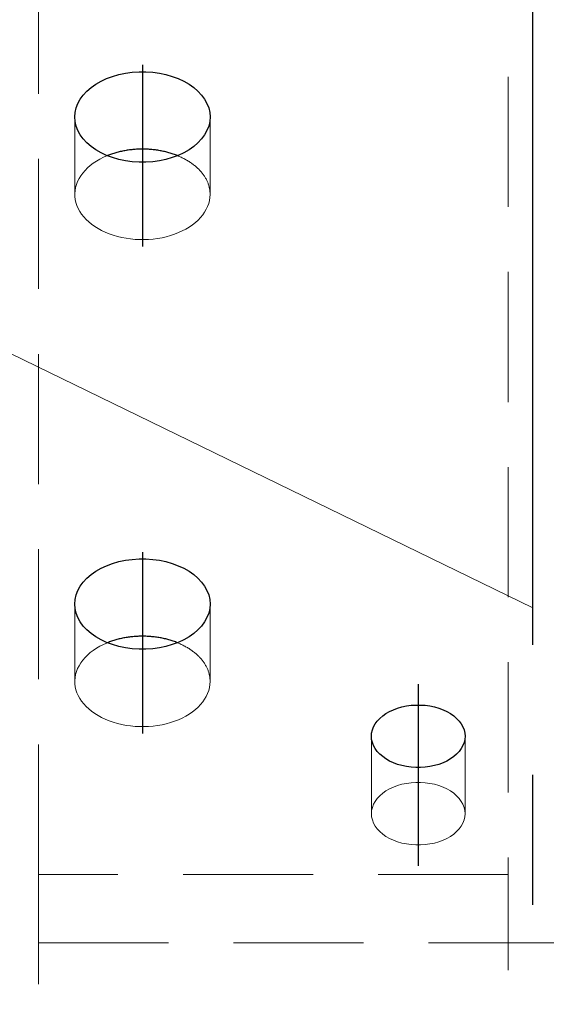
# Model space of a CAD drawing. Header units: millimetres. Extents: x 3515 to 4529, y 13642 to 14292.
# Tile 52 of 96: x 4064 to 4074, y 13946 to 13965. Entities that reach past the tile are written whole.
import ezdxf

# ---------------------------------------------------------------- set-up
doc = ezdxf.new("R2010")
doc.units = ezdxf.units.MM
doc.header["$LTSCALE"] = 10
doc.linetypes.add('HIDDEN', pattern=[0.375, 0.25, -0.125])
doc.linetypes.add('MITTE', pattern=[2, 1.25, -0.25, 0.25, -0.25])
doc.layers.get('Defpoints').update_dxf_attribs({"color": 1})
for name, color, linetype, lineweight in [('PS_DIM', 4, 'Continuous', 13), ('PS_Hidden', 2, 'HIDDEN', 9), ('PS_Pos', 1, 'Continuous', 15), ('PS_SOLID', 7, 'Continuous', 30)]:
    doc.layers.add(name, color=color, linetype=linetype, lineweight=lineweight)
doc.layers.add('PS_MID', color=5, linetype='MITTE')
doc.layers.add('PS_SHAPE', color=3, linetype='Continuous')
doc.styles.add('simplex', font='simplex.shx', dxfattribs={"width": 0.75})
doc.dimstyles.new('1_10_GŁ_DS1-LS10', dxfattribs={"dimtxt": 2, "dimasz": 2, "dimexe": 2, "dimexo": 5, "dimgap": 1, "dimtad": 1, "dimjust": 4, "dimdec": 0, "dimlfac": 10, "dimtxsty": 'simplex', "dimblk1": 'NONE', "dimsah": 1, "dimcen": 2, "dimclrd": 256, "dimclre": 256, "dimclrt": 3, "dimadec": 1, "dimazin": 0, "dimtfac": 1, "dimtdec": 0, "dimtmove": 2, "dimatfit": 3, "dimfxl": 1, "dimarcsym": 0})

# ---------------------------------------------------------------- blocks, each defined once
blk = doc.blocks.new('*D134')
at = {"layer": 'Defpoints', "color": 0, "transparency": 16777216}
for p in [(4042.754, 13988.67), (4085.198, 13988.67), (4083.698, 13714.81)]:
    blk.add_point(p, dxfattribs=at)
at = {"layer": 'PS_DIM', "lineweight": -2, "transparency": 16777216}
for p, q in [((4080.198, 13988.67), (4040.754, 13988.67)), ((4042.754, 13714.81), (4042.754, 13986.67)), ((4078.698, 13714.81), (4040.754, 13714.81))]:
    blk.add_line(p, q, dxfattribs=at)
at = {"layer": 'PS_DIM', "transparency": 16777216}
blk.add_solid([(4042.421, 13986.67), (4043.088, 13986.67), (4042.754, 13988.67)], dxfattribs=at)
at = {"layer": 'PS_DIM', "color": 3, "transparency": 16777216, "insert": (4046.417, 13990.69), "char_height": 2, "attachment_point": 5, "rotation": 0.0573, "style": 'simplex'}
blk.add_mtext('4420', dxfattribs=at)
blk = doc.blocks.new('_None')
blk = doc.blocks.new('*X361')
at = {"layer": 'PS_Hidden', "color": 2, "linetype": 'HIDDEN'}
for p, q in [((4064.698, 13948.71), (4064.698, 13986.538)), ((4073.728, 13986.538), (4073.728, 13948.71)), ((4065.398, 13961.778), (4065.398, 13963.265)), ((4067.998, 13961.778), (4067.998, 13963.265)), ((4065.816, 13962.416), (4065.754, 13962.375)), ((4065.882, 13962.455), (4065.816, 13962.416)), ((4065.952, 13962.49), (4065.882, 13962.455)), ((4066.025, 13962.522), (4065.952, 13962.49)), ((4067.389, 13962.514), (4067.37, 13962.522)), ((4067.37, 13962.522), (4067.37, 13962.522)), ((4067.407, 13962.506), (4067.389, 13962.514)), ((4067.425, 13962.498), (4067.407, 13962.506)), ((4067.443, 13962.49), (4067.425, 13962.498)), ((4067.46, 13962.482), (4067.443, 13962.49)), ((4067.477, 13962.473), (4067.46, 13962.482)), ((4067.495, 13962.465), (4067.477, 13962.473)), ((4067.511, 13962.456), (4067.495, 13962.465)), ((4067.528, 13962.447), (4067.511, 13962.456)), ((4067.545, 13962.437), (4067.528, 13962.447)), ((4067.561, 13962.428), (4067.545, 13962.437)), ((4067.577, 13962.418), (4067.561, 13962.428)), ((4067.593, 13962.408), (4067.577, 13962.418)), ((4067.608, 13962.398), (4067.593, 13962.408)), ((4067.623, 13962.388), (4067.608, 13962.398)), ((4067.638, 13962.378), (4067.623, 13962.388)), ((4065.594, 13962.237), (4065.55, 13962.186)), ((4065.642, 13962.285), (4065.594, 13962.237)), ((4065.696, 13962.332), (4065.642, 13962.285)), ((4065.754, 13962.375), (4065.696, 13962.332)), ((4067.653, 13962.367), (4067.638, 13962.378)), ((4067.667, 13962.357), (4067.653, 13962.367)), ((4067.682, 13962.346), (4067.667, 13962.357)), ((4067.696, 13962.335), (4067.682, 13962.346)), ((4067.709, 13962.324), (4067.696, 13962.335)), ((4067.723, 13962.313), (4067.709, 13962.324)), ((4067.736, 13962.301), (4067.723, 13962.313)), ((4067.749, 13962.29), (4067.736, 13962.301)), ((4067.761, 13962.278), (4067.749, 13962.29)), ((4067.773, 13962.266), (4067.761, 13962.278)), ((4067.785, 13962.254), (4067.773, 13962.266)), ((4067.797, 13962.242), (4067.785, 13962.254)), ((4067.808, 13962.23), (4067.797, 13962.242)), ((4067.819, 13962.217), (4067.808, 13962.23)), ((4067.83, 13962.205), (4067.819, 13962.217)), ((4067.84, 13962.192), (4067.83, 13962.205)), ((4067.851, 13962.18), (4067.84, 13962.192)), ((4065.451, 13962.024), (4065.429, 13961.968)), ((4065.479, 13962.08), (4065.451, 13962.024)), ((4065.512, 13962.134), (4065.479, 13962.08)), ((4065.55, 13962.186), (4065.512, 13962.134)), ((4067.86, 13962.167), (4067.851, 13962.18)), ((4067.87, 13962.154), (4067.86, 13962.167)), ((4067.879, 13962.141), (4067.87, 13962.154)), ((4067.888, 13962.128), (4067.879, 13962.141)), ((4067.896, 13962.114), (4067.888, 13962.128)), ((4067.904, 13962.101), (4067.896, 13962.114)), ((4067.912, 13962.088), (4067.904, 13962.101)), ((4067.92, 13962.074), (4067.912, 13962.088)), ((4067.927, 13962.061), (4067.92, 13962.074)), ((4067.934, 13962.047), (4067.927, 13962.061)), ((4067.94, 13962.033), (4067.934, 13962.047)), ((4067.946, 13962.019), (4067.94, 13962.033)), ((4067.952, 13962.006), (4067.946, 13962.019)), ((4067.958, 13961.992), (4067.952, 13962.006)), ((4065.402, 13961.852), (4065.398, 13961.794)), ((4065.413, 13961.91), (4065.402, 13961.852)), ((4065.429, 13961.968), (4065.413, 13961.91)), ((4067.963, 13961.978), (4067.958, 13961.992)), ((4067.968, 13961.964), (4067.963, 13961.978)), ((4067.972, 13961.95), (4067.968, 13961.964)), ((4067.976, 13961.935), (4067.972, 13961.95)), ((4067.98, 13961.921), (4067.976, 13961.935)), ((4067.983, 13961.907), (4067.98, 13961.921)), ((4067.986, 13961.893), (4067.983, 13961.907)), ((4067.989, 13961.879), (4067.986, 13961.893)), ((4067.991, 13961.864), (4067.989, 13961.879)), ((4067.993, 13961.85), (4067.991, 13961.864)), ((4067.995, 13961.836), (4067.993, 13961.85)), ((4067.996, 13961.821), (4067.995, 13961.836)), ((4067.997, 13961.807), (4067.996, 13961.821)), ((4065.398, 13961.794), (4065.399, 13961.736)), ((4065.399, 13961.736), (4065.406, 13961.677)), ((4065.406, 13961.677), (4065.419, 13961.62)), ((4067.971, 13961.604), (4067.986, 13961.661)), ((4067.986, 13961.661), (4067.995, 13961.72)), ((4067.995, 13961.72), (4067.998, 13961.778)), ((4067.997, 13961.792), (4067.997, 13961.807)), ((4067.998, 13961.778), (4067.997, 13961.792)), ((4067.998, 13961.778), (4067.998, 13961.778)), ((4065.419, 13961.62), (4065.438, 13961.563)), ((4065.438, 13961.563), (4065.463, 13961.506)), ((4065.463, 13961.506), (4065.493, 13961.452)), ((4065.493, 13961.452), (4065.528, 13961.398)), ((4067.856, 13961.384), (4067.893, 13961.437)), ((4067.893, 13961.437), (4067.925, 13961.491)), ((4067.925, 13961.491), (4067.951, 13961.547)), ((4067.951, 13961.547), (4067.971, 13961.604)), ((4065.528, 13961.398), (4065.569, 13961.347)), ((4065.569, 13961.347), (4065.615, 13961.297)), ((4065.615, 13961.297), (4065.666, 13961.249)), ((4065.666, 13961.249), (4065.721, 13961.204)), ((4067.715, 13961.237), (4067.767, 13961.284)), ((4067.767, 13961.284), (4067.814, 13961.333)), ((4067.814, 13961.333), (4067.856, 13961.384)), ((4065.721, 13961.204), (4065.781, 13961.162)), ((4065.781, 13961.162), (4065.845, 13961.122)), ((4065.845, 13961.122), (4065.913, 13961.085)), ((4065.913, 13961.085), (4065.984, 13961.051)), ((4067.391, 13961.043), (4067.463, 13961.075)), ((4067.463, 13961.075), (4067.532, 13961.111)), ((4067.532, 13961.111), (4067.597, 13961.15)), ((4067.597, 13961.15), (4067.658, 13961.192)), ((4067.658, 13961.192), (4067.715, 13961.237)), ((4065.984, 13961.051), (4066.059, 13961.021)), ((4066.059, 13961.021), (4066.137, 13960.994)), ((4066.137, 13960.994), (4066.217, 13960.971)), ((4066.217, 13960.971), (4066.299, 13960.951)), ((4066.299, 13960.951), (4066.383, 13960.935)), ((4066.383, 13960.935), (4066.468, 13960.923)), ((4066.468, 13960.923), (4066.555, 13960.914)), ((4066.555, 13960.914), (4066.642, 13960.91)), ((4066.642, 13960.91), (4066.729, 13960.909)), ((4066.729, 13960.909), (4066.817, 13960.913)), ((4066.817, 13960.913), (4066.903, 13960.92)), ((4066.903, 13960.92), (4066.989, 13960.931)), ((4066.989, 13960.931), (4067.074, 13960.946)), ((4067.074, 13960.946), (4067.156, 13960.965)), ((4067.156, 13960.965), (4067.237, 13960.987)), ((4067.237, 13960.987), (4067.315, 13961.013)), ((4067.315, 13961.013), (4067.391, 13961.043)), ((4065.398, 13952.419), (4065.398, 13953.906)), ((4067.998, 13952.419), (4067.998, 13953.906)), ((4065.952, 13953.13), (4065.882, 13953.095)), ((4066.025, 13953.162), (4065.952, 13953.13)), ((4067.389, 13953.155), (4067.37, 13953.162)), ((4067.37, 13953.162), (4067.37, 13953.162)), ((4067.407, 13953.147), (4067.389, 13953.155)), ((4067.425, 13953.139), (4067.407, 13953.147)), ((4067.443, 13953.131), (4067.425, 13953.139)), ((4067.46, 13953.122), (4067.443, 13953.131)), ((4067.477, 13953.114), (4067.46, 13953.122)), ((4067.495, 13953.105), (4067.477, 13953.114)), ((4065.642, 13952.926), (4065.594, 13952.877)), ((4065.696, 13952.972), (4065.642, 13952.926)), ((4065.754, 13953.016), (4065.696, 13952.972)), ((4065.816, 13953.057), (4065.754, 13953.016)), ((4065.882, 13953.095), (4065.816, 13953.057)), ((4067.511, 13953.096), (4067.495, 13953.105)), ((4067.528, 13953.087), (4067.511, 13953.096)), ((4067.545, 13953.078), (4067.528, 13953.087)), ((4067.561, 13953.068), (4067.545, 13953.078)), ((4067.577, 13953.059), (4067.561, 13953.068)), ((4067.593, 13953.049), (4067.577, 13953.059)), ((4067.608, 13953.039), (4067.593, 13953.049)), ((4067.623, 13953.029), (4067.608, 13953.039)), ((4067.638, 13953.018), (4067.623, 13953.029)), ((4067.653, 13953.008), (4067.638, 13953.018)), ((4067.667, 13952.997), (4067.653, 13953.008)), ((4067.682, 13952.986), (4067.667, 13952.997)), ((4067.696, 13952.975), (4067.682, 13952.986)), ((4067.709, 13952.964), (4067.696, 13952.975)), ((4067.723, 13952.953), (4067.709, 13952.964)), ((4067.736, 13952.942), (4067.723, 13952.953)), ((4067.749, 13952.93), (4067.736, 13952.942)), ((4067.761, 13952.918), (4067.749, 13952.93)), ((4067.773, 13952.907), (4067.761, 13952.918)), ((4065.512, 13952.774), (4065.479, 13952.72)), ((4065.55, 13952.827), (4065.512, 13952.774)), ((4065.594, 13952.877), (4065.55, 13952.827)), ((4067.785, 13952.895), (4067.773, 13952.907)), ((4067.797, 13952.882), (4067.785, 13952.895)), ((4067.808, 13952.87), (4067.797, 13952.882)), ((4067.819, 13952.858), (4067.808, 13952.87)), ((4067.83, 13952.845), (4067.819, 13952.858)), ((4067.84, 13952.833), (4067.83, 13952.845)), ((4067.851, 13952.82), (4067.84, 13952.833)), ((4067.86, 13952.807), (4067.851, 13952.82)), ((4067.87, 13952.794), (4067.86, 13952.807)), ((4067.879, 13952.781), (4067.87, 13952.794)), ((4067.888, 13952.768), (4067.879, 13952.781)), ((4067.896, 13952.755), (4067.888, 13952.768)), ((4067.904, 13952.742), (4067.896, 13952.755)), ((4067.912, 13952.728), (4067.904, 13952.742)), ((4065.413, 13952.551), (4065.402, 13952.493)), ((4065.429, 13952.608), (4065.413, 13952.551)), ((4065.451, 13952.665), (4065.429, 13952.608)), ((4065.479, 13952.72), (4065.451, 13952.665)), ((4067.92, 13952.715), (4067.912, 13952.728)), ((4067.927, 13952.701), (4067.92, 13952.715)), ((4067.934, 13952.688), (4067.927, 13952.701)), ((4067.94, 13952.674), (4067.934, 13952.688)), ((4067.946, 13952.66), (4067.94, 13952.674)), ((4067.952, 13952.646), (4067.946, 13952.66)), ((4067.958, 13952.632), (4067.952, 13952.646)), ((4067.963, 13952.618), (4067.958, 13952.632)), ((4067.968, 13952.604), (4067.963, 13952.618)), ((4067.972, 13952.59), (4067.968, 13952.604)), ((4067.976, 13952.576), (4067.972, 13952.59)), ((4067.98, 13952.562), (4067.976, 13952.576)), ((4067.983, 13952.548), (4067.98, 13952.562)), ((4067.986, 13952.533), (4067.983, 13952.548)), ((4065.402, 13952.493), (4065.398, 13952.434)), ((4065.398, 13952.434), (4065.399, 13952.376)), ((4065.399, 13952.376), (4065.406, 13952.318)), ((4067.989, 13952.519), (4067.986, 13952.533)), ((4067.986, 13952.302), (4067.995, 13952.36)), ((4067.991, 13952.505), (4067.989, 13952.519)), ((4067.993, 13952.49), (4067.991, 13952.505)), ((4067.995, 13952.476), (4067.993, 13952.49)), ((4067.996, 13952.462), (4067.995, 13952.476)), ((4067.995, 13952.36), (4067.998, 13952.419)), ((4067.997, 13952.447), (4067.996, 13952.462)), ((4067.997, 13952.433), (4067.997, 13952.447)), ((4067.998, 13952.419), (4067.997, 13952.433)), ((4067.998, 13952.419), (4067.998, 13952.419)), ((4065.406, 13952.318), (4065.419, 13952.26)), ((4065.419, 13952.26), (4065.438, 13952.203)), ((4065.438, 13952.203), (4065.463, 13952.147)), ((4067.925, 13952.132), (4067.951, 13952.188)), ((4067.951, 13952.188), (4067.971, 13952.244)), ((4067.971, 13952.244), (4067.986, 13952.302)), ((4065.463, 13952.147), (4065.493, 13952.092)), ((4065.493, 13952.092), (4065.528, 13952.039)), ((4065.528, 13952.039), (4065.569, 13951.987)), ((4065.569, 13951.987), (4065.615, 13951.937)), ((4067.767, 13951.924), (4067.814, 13951.973)), ((4067.814, 13951.973), (4067.856, 13952.024)), ((4067.856, 13952.024), (4067.893, 13952.077)), ((4067.893, 13952.077), (4067.925, 13952.132)), ((4065.615, 13951.937), (4065.666, 13951.89)), ((4065.666, 13951.89), (4065.721, 13951.845)), ((4065.721, 13951.845), (4065.781, 13951.802)), ((4065.781, 13951.802), (4065.845, 13951.762)), ((4067.532, 13951.752), (4067.597, 13951.791)), ((4067.597, 13951.791), (4067.658, 13951.833)), ((4067.658, 13951.833), (4067.715, 13951.877)), ((4067.715, 13951.877), (4067.767, 13951.924)), ((4065.845, 13951.762), (4065.913, 13951.726)), ((4065.913, 13951.726), (4065.984, 13951.692)), ((4065.984, 13951.692), (4066.059, 13951.661)), ((4066.059, 13951.661), (4066.137, 13951.635)), ((4066.137, 13951.635), (4066.217, 13951.611)), ((4066.217, 13951.611), (4066.299, 13951.591)), ((4067.074, 13951.587), (4067.156, 13951.605)), ((4067.156, 13951.605), (4067.237, 13951.628)), ((4067.237, 13951.628), (4067.315, 13951.654)), ((4067.315, 13951.654), (4067.391, 13951.683)), ((4067.391, 13951.683), (4067.463, 13951.716)), ((4067.463, 13951.716), (4067.532, 13951.752)), ((4066.299, 13951.591), (4066.383, 13951.575)), ((4066.383, 13951.575), (4066.468, 13951.563)), ((4066.468, 13951.563), (4066.555, 13951.555)), ((4066.555, 13951.555), (4066.642, 13951.55)), ((4066.642, 13951.55), (4066.729, 13951.55)), ((4066.729, 13951.55), (4066.817, 13951.553)), ((4066.817, 13951.553), (4066.903, 13951.56)), ((4066.903, 13951.56), (4066.989, 13951.572)), ((4066.989, 13951.572), (4067.074, 13951.587)), ((4071.098, 13949.878), (4071.098, 13951.365)), ((4072.898, 13949.878), (4072.898, 13951.365)), ((4071.772, 13950.461), (4071.685, 13950.442)), ((4071.861, 13950.473), (4071.772, 13950.461)), ((4071.952, 13950.479), (4071.861, 13950.473)), ((4072.043, 13950.479), (4071.952, 13950.479)), ((4072.134, 13950.473), (4072.043, 13950.479)), ((4072.223, 13950.461), (4072.134, 13950.473)), ((4072.31, 13950.442), (4072.223, 13950.461)), ((4071.315, 13950.27), (4071.259, 13950.222)), ((4071.378, 13950.314), (4071.315, 13950.27)), ((4071.447, 13950.354), (4071.378, 13950.314)), ((4071.522, 13950.389), (4071.447, 13950.354)), ((4071.601, 13950.418), (4071.522, 13950.389)), ((4071.685, 13950.442), (4071.601, 13950.418)), ((4072.394, 13950.418), (4072.31, 13950.442)), ((4072.474, 13950.389), (4072.394, 13950.418)), ((4072.549, 13950.354), (4072.474, 13950.389)), ((4072.618, 13950.314), (4072.549, 13950.354)), ((4072.681, 13950.27), (4072.618, 13950.314)), ((4072.736, 13950.222), (4072.681, 13950.27)), ((4071.171, 13950.115), (4071.139, 13950.058)), ((4071.211, 13950.17), (4071.171, 13950.115)), ((4071.259, 13950.222), (4071.211, 13950.17)), ((4072.785, 13950.17), (4072.736, 13950.222)), ((4072.825, 13950.115), (4072.785, 13950.17)), ((4072.856, 13950.058), (4072.825, 13950.115)), ((4071.102, 13949.939), (4071.098, 13949.878)), ((4071.116, 13949.999), (4071.102, 13949.939)), ((4071.139, 13950.058), (4071.116, 13949.999)), ((4072.879, 13949.999), (4072.856, 13950.058)), ((4072.893, 13949.939), (4072.879, 13949.999)), ((4072.898, 13949.878), (4072.893, 13949.939)), ((4071.098, 13949.878), (4071.102, 13949.817)), ((4071.102, 13949.817), (4071.116, 13949.757)), ((4071.116, 13949.757), (4071.139, 13949.698)), ((4072.856, 13949.698), (4072.879, 13949.757)), ((4072.879, 13949.757), (4072.893, 13949.817)), ((4072.893, 13949.817), (4072.898, 13949.878)), ((4071.139, 13949.698), (4071.171, 13949.641)), ((4071.171, 13949.641), (4071.211, 13949.586)), ((4071.211, 13949.586), (4071.259, 13949.534)), ((4071.259, 13949.534), (4071.315, 13949.486)), ((4072.681, 13949.486), (4072.736, 13949.534)), ((4072.736, 13949.534), (4072.785, 13949.586)), ((4072.785, 13949.586), (4072.825, 13949.641)), ((4072.825, 13949.641), (4072.856, 13949.698)), ((4071.315, 13949.486), (4071.378, 13949.442)), ((4071.378, 13949.442), (4071.447, 13949.402)), ((4071.447, 13949.402), (4071.522, 13949.367)), ((4071.522, 13949.367), (4071.601, 13949.338)), ((4071.601, 13949.338), (4071.685, 13949.314)), ((4072.31, 13949.314), (4072.394, 13949.338)), ((4072.394, 13949.338), (4072.474, 13949.367)), ((4072.474, 13949.367), (4072.549, 13949.402)), ((4072.549, 13949.402), (4072.618, 13949.442)), ((4072.618, 13949.442), (4072.681, 13949.486)), ((4071.685, 13949.314), (4071.772, 13949.296)), ((4071.772, 13949.296), (4071.861, 13949.283)), ((4071.861, 13949.283), (4071.952, 13949.277)), ((4071.952, 13949.277), (4072.043, 13949.277)), ((4072.043, 13949.277), (4072.134, 13949.283)), ((4072.134, 13949.283), (4072.223, 13949.296)), ((4072.223, 13949.296), (4072.31, 13949.314)), ((4073.728, 13948.71), (4064.698, 13948.71)), ((4064.698, 13948.71), (4064.698, 13947.398)), ((4073.728, 13793.124), (4073.728, 13948.71)), ((4064.698, 13920.355), (4064.698, 13947.398)), ((4064.698, 13947.398), (4083.698, 13947.398))]:
    blk.add_line(p, q, dxfattribs=at)
at = {"layer": 'PS_MID', "color": 5, "linetype": 'MITTE'}
for p, q in [((4074.198, 13793.124), (4074.198, 13992.851)), ((4066.698, 13964.265), (4066.698, 13960.778)), ((4066.698, 13954.906), (4066.698, 13951.419)), ((4071.998, 13952.365), (4071.998, 13948.878))]:
    blk.add_line(p, q, dxfattribs=at)
at = {"layer": 'PS_SOLID', "color": 7, "linetype": 'Continuous'}
for p, q in [((4066.246, 13964.08), (4066.372, 13964.107)), ((4066.372, 13964.107), (4066.501, 13964.124)), ((4066.501, 13964.124), (4066.632, 13964.133)), ((4066.632, 13964.133), (4066.764, 13964.133)), ((4066.764, 13964.133), (4066.895, 13964.124)), ((4066.895, 13964.124), (4067.024, 13964.107)), ((4067.024, 13964.107), (4067.149, 13964.08)), ((4065.711, 13963.831), (4065.802, 13963.895)), ((4065.802, 13963.895), (4065.902, 13963.953)), ((4065.902, 13963.953), (4066.01, 13964.003)), ((4066.01, 13964.003), (4066.125, 13964.046)), ((4066.125, 13964.046), (4066.246, 13964.08)), ((4067.149, 13964.08), (4067.27, 13964.046)), ((4067.27, 13964.046), (4067.385, 13964.003)), ((4067.385, 13964.003), (4067.493, 13963.953)), ((4067.493, 13963.953), (4067.593, 13963.895)), ((4067.593, 13963.895), (4067.684, 13963.831)), ((4065.561, 13963.687), (4065.631, 13963.762)), ((4065.631, 13963.762), (4065.711, 13963.831)), ((4067.684, 13963.831), (4067.765, 13963.762)), ((4067.765, 13963.762), (4067.834, 13963.687)), ((4065.424, 13963.44), (4065.457, 13963.526)), ((4065.457, 13963.526), (4065.503, 13963.608)), ((4065.503, 13963.608), (4065.561, 13963.687)), ((4067.834, 13963.687), (4067.892, 13963.608)), ((4067.892, 13963.608), (4067.938, 13963.526)), ((4067.938, 13963.526), (4067.971, 13963.44)), ((4065.398, 13963.265), (4065.404, 13963.353)), ((4065.404, 13963.353), (4065.424, 13963.44)), ((4067.971, 13963.44), (4067.991, 13963.353)), ((4067.991, 13963.353), (4067.998, 13963.265)), ((4065.404, 13963.177), (4065.398, 13963.265)), ((4065.424, 13963.09), (4065.404, 13963.177)), ((4067.991, 13963.177), (4067.971, 13963.09)), ((4067.998, 13963.265), (4067.991, 13963.177)), ((4065.457, 13963.005), (4065.424, 13963.09)), ((4065.503, 13962.923), (4065.457, 13963.005)), ((4067.938, 13963.005), (4067.892, 13962.923)), ((4067.971, 13963.09), (4067.938, 13963.005)), ((4065.561, 13962.844), (4065.503, 13962.923)), ((4065.631, 13962.769), (4065.561, 13962.844)), ((4065.711, 13962.699), (4065.631, 13962.769)), ((4067.765, 13962.769), (4067.684, 13962.699)), ((4067.834, 13962.844), (4067.765, 13962.769)), ((4067.892, 13962.923), (4067.834, 13962.844)), ((4065.802, 13962.635), (4065.711, 13962.699)), ((4065.902, 13962.578), (4065.802, 13962.635)), ((4066.01, 13962.528), (4065.902, 13962.578)), ((4066.166, 13962.571), (4066.146, 13962.565)), ((4066.187, 13962.577), (4066.166, 13962.571)), ((4066.208, 13962.583), (4066.187, 13962.577)), ((4066.229, 13962.589), (4066.208, 13962.583)), ((4066.251, 13962.594), (4066.229, 13962.589)), ((4066.272, 13962.599), (4066.251, 13962.594)), ((4066.294, 13962.604), (4066.272, 13962.599)), ((4066.316, 13962.609), (4066.294, 13962.604)), ((4066.338, 13962.613), (4066.316, 13962.609)), ((4066.359, 13962.617), (4066.338, 13962.613)), ((4066.382, 13962.621), (4066.359, 13962.617)), ((4066.404, 13962.625), (4066.382, 13962.621)), ((4066.426, 13962.628), (4066.404, 13962.625)), ((4066.448, 13962.631), (4066.426, 13962.628)), ((4066.471, 13962.634), (4066.448, 13962.631)), ((4066.493, 13962.636), (4066.471, 13962.634)), ((4066.516, 13962.639), (4066.493, 13962.636)), ((4066.538, 13962.641), (4066.516, 13962.639)), ((4066.561, 13962.642), (4066.538, 13962.641)), ((4066.584, 13962.644), (4066.561, 13962.642)), ((4066.607, 13962.645), (4066.584, 13962.644)), ((4066.629, 13962.646), (4066.607, 13962.645)), ((4066.652, 13962.647), (4066.629, 13962.646)), ((4066.675, 13962.647), (4066.652, 13962.647)), ((4066.698, 13962.647), (4066.675, 13962.647)), ((4066.72, 13962.647), (4066.698, 13962.647)), ((4066.743, 13962.647), (4066.72, 13962.647)), ((4066.766, 13962.646), (4066.743, 13962.647)), ((4066.789, 13962.645), (4066.766, 13962.646)), ((4066.812, 13962.644), (4066.789, 13962.645)), ((4066.834, 13962.642), (4066.812, 13962.644)), ((4066.857, 13962.641), (4066.834, 13962.642)), ((4066.88, 13962.639), (4066.857, 13962.641)), ((4066.902, 13962.636), (4066.88, 13962.639)), ((4066.925, 13962.634), (4066.902, 13962.636)), ((4066.947, 13962.631), (4066.925, 13962.634)), ((4066.969, 13962.628), (4066.947, 13962.631)), ((4066.992, 13962.625), (4066.969, 13962.628)), ((4067.014, 13962.621), (4066.992, 13962.625)), ((4067.036, 13962.617), (4067.014, 13962.621)), ((4067.058, 13962.613), (4067.036, 13962.617)), ((4067.08, 13962.609), (4067.058, 13962.613)), ((4067.101, 13962.604), (4067.08, 13962.609)), ((4067.123, 13962.599), (4067.101, 13962.604)), ((4067.145, 13962.594), (4067.123, 13962.599)), ((4067.166, 13962.589), (4067.145, 13962.594)), ((4067.187, 13962.583), (4067.166, 13962.589)), ((4067.208, 13962.577), (4067.187, 13962.583)), ((4067.229, 13962.571), (4067.208, 13962.577)), ((4067.25, 13962.565), (4067.229, 13962.571)), ((4067.493, 13962.578), (4067.385, 13962.528)), ((4067.593, 13962.635), (4067.493, 13962.578)), ((4067.684, 13962.699), (4067.593, 13962.635)), ((4066.125, 13962.485), (4066.01, 13962.528)), ((4066.045, 13962.529), (4066.025, 13962.522)), ((4066.064, 13962.537), (4066.045, 13962.529)), ((4066.084, 13962.544), (4066.064, 13962.537)), ((4066.105, 13962.551), (4066.084, 13962.544)), ((4066.125, 13962.558), (4066.105, 13962.551)), ((4066.146, 13962.565), (4066.125, 13962.558)), ((4066.246, 13962.45), (4066.125, 13962.485)), ((4066.372, 13962.424), (4066.246, 13962.45)), ((4066.501, 13962.406), (4066.372, 13962.424)), ((4066.632, 13962.397), (4066.501, 13962.406)), ((4066.764, 13962.397), (4066.632, 13962.397)), ((4066.895, 13962.406), (4066.764, 13962.397)), ((4067.024, 13962.424), (4066.895, 13962.406)), ((4067.149, 13962.45), (4067.024, 13962.424)), ((4067.27, 13962.485), (4067.149, 13962.45)), ((4067.27, 13962.558), (4067.25, 13962.565)), ((4067.291, 13962.551), (4067.27, 13962.558)), ((4067.385, 13962.528), (4067.27, 13962.485)), ((4067.311, 13962.544), (4067.291, 13962.551)), ((4067.331, 13962.537), (4067.311, 13962.544)), ((4067.351, 13962.529), (4067.331, 13962.537)), ((4067.37, 13962.522), (4067.351, 13962.529)), ((4065.902, 13954.593), (4066.01, 13954.643)), ((4066.01, 13954.643), (4066.125, 13954.686)), ((4066.125, 13954.686), (4066.246, 13954.721)), ((4066.246, 13954.721), (4066.372, 13954.747)), ((4066.372, 13954.747), (4066.501, 13954.765)), ((4066.501, 13954.765), (4066.632, 13954.774)), ((4066.632, 13954.774), (4066.764, 13954.774)), ((4066.764, 13954.774), (4066.895, 13954.765)), ((4066.895, 13954.765), (4067.024, 13954.747)), ((4067.024, 13954.747), (4067.149, 13954.721)), ((4067.149, 13954.721), (4067.27, 13954.686)), ((4067.27, 13954.686), (4067.385, 13954.643)), ((4067.385, 13954.643), (4067.493, 13954.593)), ((4065.631, 13954.402), (4065.711, 13954.472)), ((4065.711, 13954.472), (4065.802, 13954.536)), ((4065.802, 13954.536), (4065.902, 13954.593)), ((4067.493, 13954.593), (4067.593, 13954.536)), ((4067.593, 13954.536), (4067.684, 13954.472)), ((4067.684, 13954.472), (4067.765, 13954.402)), ((4065.457, 13954.166), (4065.503, 13954.249)), ((4065.503, 13954.249), (4065.561, 13954.328)), ((4065.561, 13954.328), (4065.631, 13954.402)), ((4067.765, 13954.402), (4067.834, 13954.328)), ((4067.834, 13954.328), (4067.892, 13954.249)), ((4067.892, 13954.249), (4067.938, 13954.166)), ((4065.404, 13953.994), (4065.424, 13954.081)), ((4065.424, 13954.081), (4065.457, 13954.166)), ((4067.938, 13954.166), (4067.971, 13954.081)), ((4067.971, 13954.081), (4067.991, 13953.994)), ((4065.398, 13953.906), (4065.404, 13953.994)), ((4065.404, 13953.818), (4065.398, 13953.906)), ((4067.991, 13953.994), (4067.998, 13953.906)), ((4067.998, 13953.906), (4067.991, 13953.818)), ((4065.424, 13953.731), (4065.404, 13953.818)), ((4065.457, 13953.646), (4065.424, 13953.731)), ((4067.971, 13953.731), (4067.938, 13953.646)), ((4067.991, 13953.818), (4067.971, 13953.731)), ((4065.503, 13953.563), (4065.457, 13953.646)), ((4065.561, 13953.484), (4065.503, 13953.563)), ((4067.892, 13953.563), (4067.834, 13953.484)), ((4067.938, 13953.646), (4067.892, 13953.563)), ((4065.631, 13953.409), (4065.561, 13953.484)), ((4065.711, 13953.34), (4065.631, 13953.409)), ((4065.802, 13953.276), (4065.711, 13953.34)), ((4067.684, 13953.34), (4067.593, 13953.276)), ((4067.765, 13953.409), (4067.684, 13953.34)), ((4067.834, 13953.484), (4067.765, 13953.409)), ((4065.902, 13953.219), (4065.802, 13953.276)), ((4066.01, 13953.168), (4065.902, 13953.219)), ((4066.125, 13953.126), (4066.01, 13953.168)), ((4066.045, 13953.17), (4066.025, 13953.162)), ((4066.064, 13953.178), (4066.045, 13953.17)), ((4066.084, 13953.185), (4066.064, 13953.178)), ((4066.105, 13953.192), (4066.084, 13953.185)), ((4066.125, 13953.199), (4066.105, 13953.192)), ((4066.146, 13953.205), (4066.125, 13953.199)), ((4066.246, 13953.091), (4066.125, 13953.126)), ((4066.166, 13953.212), (4066.146, 13953.205)), ((4066.187, 13953.218), (4066.166, 13953.212)), ((4066.208, 13953.224), (4066.187, 13953.218)), ((4066.229, 13953.229), (4066.208, 13953.224)), ((4066.251, 13953.235), (4066.229, 13953.229)), ((4066.272, 13953.24), (4066.251, 13953.235)), ((4066.294, 13953.245), (4066.272, 13953.24)), ((4066.316, 13953.249), (4066.294, 13953.245)), ((4066.338, 13953.254), (4066.316, 13953.249)), ((4066.359, 13953.258), (4066.338, 13953.254)), ((4066.382, 13953.262), (4066.359, 13953.258)), ((4066.404, 13953.265), (4066.382, 13953.262)), ((4066.426, 13953.268), (4066.404, 13953.265)), ((4066.448, 13953.271), (4066.426, 13953.268)), ((4066.471, 13953.274), (4066.448, 13953.271)), ((4066.493, 13953.277), (4066.471, 13953.274)), ((4066.516, 13953.279), (4066.493, 13953.277)), ((4066.538, 13953.281), (4066.516, 13953.279)), ((4066.561, 13953.283), (4066.538, 13953.281)), ((4066.584, 13953.284), (4066.561, 13953.283)), ((4066.607, 13953.285), (4066.584, 13953.284)), ((4066.629, 13953.286), (4066.607, 13953.285)), ((4066.652, 13953.287), (4066.629, 13953.286)), ((4066.675, 13953.287), (4066.652, 13953.287)), ((4066.698, 13953.288), (4066.675, 13953.287)), ((4066.72, 13953.287), (4066.698, 13953.288)), ((4066.743, 13953.287), (4066.72, 13953.287)), ((4066.766, 13953.286), (4066.743, 13953.287)), ((4066.789, 13953.285), (4066.766, 13953.286)), ((4066.812, 13953.284), (4066.789, 13953.285)), ((4066.834, 13953.283), (4066.812, 13953.284)), ((4066.857, 13953.281), (4066.834, 13953.283)), ((4066.88, 13953.279), (4066.857, 13953.281)), ((4066.902, 13953.277), (4066.88, 13953.279)), ((4066.925, 13953.274), (4066.902, 13953.277)), ((4066.947, 13953.271), (4066.925, 13953.274)), ((4066.969, 13953.268), (4066.947, 13953.271)), ((4066.992, 13953.265), (4066.969, 13953.268)), ((4067.014, 13953.262), (4066.992, 13953.265)), ((4067.036, 13953.258), (4067.014, 13953.262)), ((4067.058, 13953.254), (4067.036, 13953.258)), ((4067.08, 13953.249), (4067.058, 13953.254)), ((4067.101, 13953.245), (4067.08, 13953.249)), ((4067.123, 13953.24), (4067.101, 13953.245)), ((4067.145, 13953.235), (4067.123, 13953.24)), ((4067.166, 13953.229), (4067.145, 13953.235)), ((4067.27, 13953.126), (4067.149, 13953.091)), ((4067.187, 13953.224), (4067.166, 13953.229)), ((4067.208, 13953.218), (4067.187, 13953.224)), ((4067.229, 13953.212), (4067.208, 13953.218)), ((4067.25, 13953.205), (4067.229, 13953.212)), ((4067.27, 13953.199), (4067.25, 13953.205)), ((4067.291, 13953.192), (4067.27, 13953.199)), ((4067.385, 13953.168), (4067.27, 13953.126)), ((4067.311, 13953.185), (4067.291, 13953.192)), ((4067.331, 13953.178), (4067.311, 13953.185)), ((4067.351, 13953.17), (4067.331, 13953.178)), ((4067.37, 13953.162), (4067.351, 13953.17)), ((4067.493, 13953.219), (4067.385, 13953.168)), ((4067.593, 13953.276), (4067.493, 13953.219)), ((4066.372, 13953.065), (4066.246, 13953.091)), ((4066.501, 13953.047), (4066.372, 13953.065)), ((4066.632, 13953.038), (4066.501, 13953.047)), ((4066.764, 13953.038), (4066.632, 13953.038)), ((4066.895, 13953.047), (4066.764, 13953.038)), ((4067.024, 13953.065), (4066.895, 13953.047)), ((4067.149, 13953.091), (4067.024, 13953.065)), ((4071.315, 13951.757), (4071.378, 13951.802)), ((4071.378, 13951.802), (4071.447, 13951.841)), ((4071.447, 13951.841), (4071.522, 13951.876)), ((4071.522, 13951.876), (4071.601, 13951.906)), ((4071.601, 13951.906), (4071.685, 13951.93)), ((4071.685, 13951.93), (4071.772, 13951.948)), ((4071.772, 13951.948), (4071.861, 13951.96)), ((4071.861, 13951.96), (4071.952, 13951.966)), ((4071.952, 13951.966), (4072.043, 13951.966)), ((4072.043, 13951.966), (4072.134, 13951.96)), ((4072.134, 13951.96), (4072.223, 13951.948)), ((4072.223, 13951.948), (4072.31, 13951.93)), ((4072.31, 13951.93), (4072.394, 13951.906)), ((4072.394, 13951.906), (4072.474, 13951.876)), ((4072.474, 13951.876), (4072.549, 13951.841)), ((4072.549, 13951.841), (4072.618, 13951.802)), ((4072.618, 13951.802), (4072.681, 13951.757)), ((4071.139, 13951.546), (4071.171, 13951.603)), ((4071.171, 13951.603), (4071.211, 13951.657)), ((4071.211, 13951.657), (4071.259, 13951.709)), ((4071.259, 13951.709), (4071.315, 13951.757)), ((4072.681, 13951.757), (4072.736, 13951.709)), ((4072.736, 13951.709), (4072.785, 13951.657)), ((4072.785, 13951.657), (4072.825, 13951.603)), ((4072.825, 13951.603), (4072.856, 13951.546)), ((4071.098, 13951.365), (4071.102, 13951.426)), ((4071.102, 13951.426), (4071.116, 13951.487)), ((4071.116, 13951.487), (4071.139, 13951.546)), ((4072.856, 13951.546), (4072.879, 13951.487)), ((4072.879, 13951.487), (4072.893, 13951.426)), ((4072.893, 13951.426), (4072.898, 13951.365)), ((4071.102, 13951.305), (4071.098, 13951.365)), ((4071.116, 13951.244), (4071.102, 13951.305)), ((4071.139, 13951.185), (4071.116, 13951.244)), ((4072.879, 13951.244), (4072.856, 13951.185)), ((4072.893, 13951.305), (4072.879, 13951.244)), ((4072.898, 13951.365), (4072.893, 13951.305)), ((4071.171, 13951.128), (4071.139, 13951.185)), ((4071.211, 13951.073), (4071.171, 13951.128)), ((4071.259, 13951.022), (4071.211, 13951.073)), ((4072.785, 13951.073), (4072.736, 13951.022)), ((4072.825, 13951.128), (4072.785, 13951.073)), ((4072.856, 13951.185), (4072.825, 13951.128)), ((4071.315, 13950.974), (4071.259, 13951.022)), ((4071.378, 13950.929), (4071.315, 13950.974)), ((4071.447, 13950.89), (4071.378, 13950.929)), ((4071.522, 13950.855), (4071.447, 13950.89)), ((4071.601, 13950.825), (4071.522, 13950.855)), ((4072.474, 13950.855), (4072.394, 13950.825)), ((4072.549, 13950.89), (4072.474, 13950.855)), ((4072.618, 13950.929), (4072.549, 13950.89)), ((4072.681, 13950.974), (4072.618, 13950.929)), ((4072.736, 13951.022), (4072.681, 13950.974)), ((4071.685, 13950.801), (4071.601, 13950.825)), ((4071.772, 13950.783), (4071.685, 13950.801)), ((4071.861, 13950.771), (4071.772, 13950.783)), ((4071.952, 13950.765), (4071.861, 13950.771)), ((4072.043, 13950.765), (4071.952, 13950.765)), ((4072.134, 13950.771), (4072.043, 13950.765)), ((4072.223, 13950.783), (4072.134, 13950.771)), ((4072.31, 13950.801), (4072.223, 13950.783)), ((4072.394, 13950.825), (4072.31, 13950.801))]:
    blk.add_line(p, q, dxfattribs=at)
blk = doc.blocks.new('*X371')
at = {"color": 1}
blk.add_line((4074.198, 13953.831), (4062.334, 13959.61), dxfattribs=at)

msp = doc.modelspace()

# ---------------------------------------------------------------- block references
at = {"layer": 'PS_Pos'}
msp.add_blockref('*X371', (0, 0), dxfattribs=at)
at = {"layer": 'PS_SHAPE', "color": 3}
msp.add_blockref('*X361', (0, 0), dxfattribs=at)

# ---------------------------------------------------------------- dimensions: what is measured, and where the dimension line sits
at = {"layer": 'PS_DIM'}
dim = msp.add_linear_dim(base=(4042.754, 13988.67), p1=(4083.698, 13714.81), p2=(4085.198, 13988.67), angle=90, text='4420', dimstyle='1_10_GŁ_DS1-LS10', dxfattribs=at)
dim.commit()
dim.dimension.update_dxf_attribs({"geometry": '*D134', "text_midpoint": (4046.417, 13990.69), "dimtype": 128, "text_rotation": 0.0573})

doc.saveas('drawing.dxf')
